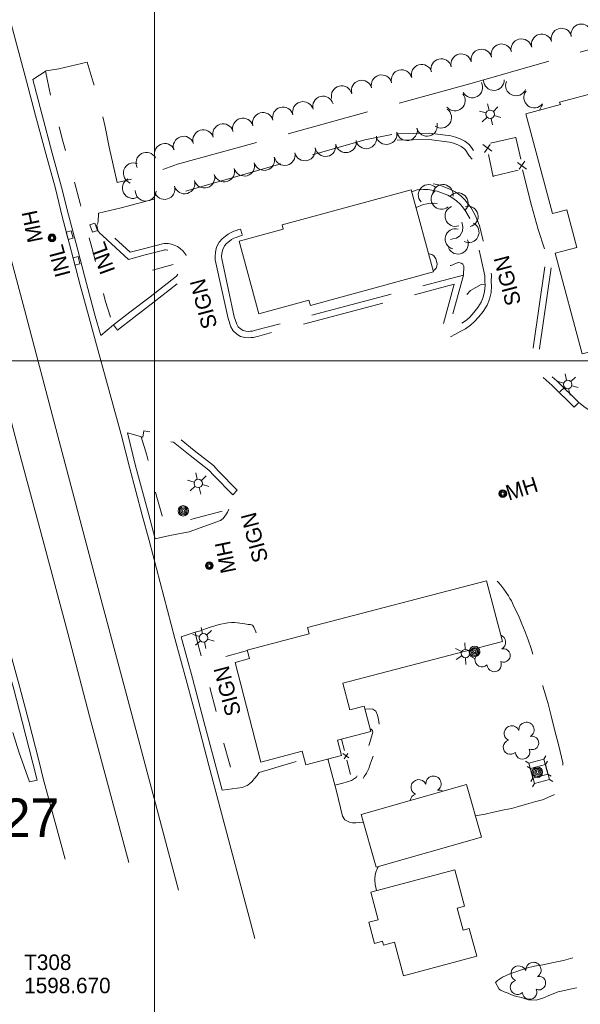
# Model space of a CAD drawing. Header units: feet. Extents: x 188458 to 190640, y 253500 to 255059.
# Tile 5 of 16: x 189448 to 189665, y 253751 to 254132. Entities that reach past the tile are written whole.
import ezdxf
from ezdxf.enums import TextEntityAlignment as Align

# ---------------------------------------------------------------- set-up
doc = ezdxf.new("R2010")
doc.units = ezdxf.units.FT
doc.header["$MEASUREMENT"] = 0
for name, pattern in [('DGN Style 3', [44.535406, 31.811004, -12.724402]), ('DGN Style 4', [50.929418, 25.448803, -12.724402, 0.031811, -12.724402]), ('DGN Style 5', [22.267703, 9.543301, -12.724402])]:
    doc.linetypes.add(name, pattern=pattern)
for name, color, linetype, lineweight in [('E_DRN_Grate', 151, 'Continuous', 0), ('E_DWY', 73, 'DGN Style 3', 0), ('E_LAND_Vegetation', 21, 'Continuous', 0), ('E_MAP_Control', 251, 'Continuous', 0), ('E_MAP_GridLines', 251, 'Continuous', 0), ('E_MAP_Limits', 21, 'DGN Style 3', 0), ('E_MISCPROP', 40, 'Continuous', 0), ('E_MISCPROP_HvyLine', 54, 'Continuous', 13), ('E_MISCPROP_Railing', 40, 'Continuous', 0), ('E_PATH_Sidewalk', 73, 'DGN Style 5', 0), ('E_RDWY', 40, 'Continuous', 13), ('E_UTL_AboveGroundPipe', 40, 'DGN Style 4', 0)]:
    doc.layers.add(name, color=color, linetype=linetype, lineweight=lineweight)
doc.styles.add('Style-IGR_FONT_0', font='IGR_FONT_0.shx')
doc.styles.add('Style-IGR_FONT_1', font='IGR_FONT_1.shx')

# ---------------------------------------------------------------- blocks, each defined once
blk = doc.blocks.new('INLT')
at = {"layer": 'E_MISCPROP_Railing', "color": 40, "linetype": 'Continuous', "lineweight": 0, "flags": 128}
blk.add_lwpolyline([(3, -2), (3, 0), (0, 0), (0, -2), (3, -2)], dxfattribs=at)
blk = doc.blocks.new('INL_7')
at = {"layer": 'E_MISCPROP_Railing', "color": 40, "linetype": 'Continuous', "lineweight": 0, "style": 'Style-IGR_FONT_0'}
blk.add_text('INL', height=6, rotation=359.9999, dxfattribs=at).set_placement((-5.74, -3.01))
blk = doc.blocks.new('INL_8')
at = {"layer": 'E_MISCPROP_Railing', "color": 40, "linetype": 'Continuous', "lineweight": 0, "style": 'Style-IGR_FONT_0'}
blk.add_text('INL', height=6, rotation=0.0001, dxfattribs=at).set_placement((-5.74, -3.01))
blk = doc.blocks.new('MHO_2')
at = {"layer": 'E_DRN_Grate', "color": 20, "linetype": 'Continuous', "lineweight": 0}
for centre, radius in [((0.06, 0.01), 1.5), ((0.07, 0.01), 1.22), ((0.06, 0), 0.968), ((0.03, -0.01), 0.605)]:
    blk.add_circle(centre, radius, dxfattribs=at)
blk = doc.blocks.new('POLE_7')
at = {"layer": 'E_MISCPROP', "color": 20, "linetype": 'Continuous', "lineweight": 0}
for centre, radius in [((-0.01, 0.02), 2.02), ((-0.01, 0.03), 1.52), ((0, -0.01), 1.01), ((0, 0), 0.502)]:
    blk.add_circle(centre, radius, dxfattribs=at)
blk = doc.blocks.new('LTP_3')
at = {"layer": 'E_MISCPROP', "color": 20, "linetype": 'Continuous', "lineweight": 0}
for p, q in [((-1.64, 0.07), (-4.24, 0.14)), ((-0.8, 1.43), (-2, 3.73)), ((0.9, 1.42), (2.27, 3.65)), ((-0.88, -1.42), (-2.24, -3.61)), ((0.76, -1.47), (2, -3.65)), ((1.64, -0.02), (4.16, -0.09))]:
    blk.add_line(p, q, dxfattribs=at)
blk.add_circle((0, 0), 1.64, dxfattribs=at)
blk = doc.blocks.new('PED')
at = {"layer": 'E_UTL_AboveGroundPipe', "color": 101, "linetype": 'Continuous', "lineweight": 13}
for p, q in [((-3.12, 2.9), (-4.18, 3.96)), ((2.88, 2.9), (3.95, 3.96)), ((-4.18, -4.16), (-3.12, -3.1)), ((3.94, -4.16), (2.89, -3.1))]:
    blk.add_line(p, q, dxfattribs=at)
at = {"layer": 'E_UTL_AboveGroundPipe', "color": 101, "linetype": 'Continuous', "lineweight": 13, "flags": 128}
blk.add_lwpolyline([(-3.12, -3.1), (2.89, -3.1), (2.88, 2.9), (-3.12, 2.9)], close=True, dxfattribs=at)
blk = doc.blocks.new('SIGN_5')
at = {"layer": 'E_MISCPROP', "color": 20, "linetype": 'Continuous', "lineweight": 0, "style": 'Style-IGR_FONT_0'}
blk.add_text('SIGN', height=6, rotation=0.0001, dxfattribs=at).set_placement((-9.61, -0.01), align=Align.MIDDLE_LEFT)
blk = doc.blocks.new('LTP_4')
at = {"layer": 'E_MISCPROP', "color": 20, "linetype": 'Continuous', "lineweight": 0}
for p, q in [((-1.63, 0.07), (-4.24, 0.14)), ((-0.8, 1.43), (-2, 3.73)), ((0.9, 1.42), (2.27, 3.65)), ((-0.88, -1.42), (-2.24, -3.61)), ((0.76, -1.47), (2, -3.65)), ((1.64, -0.02), (4.16, -0.09))]:
    blk.add_line(p, q, dxfattribs=at)
blk.add_circle((0, 0), 1.64, dxfattribs=at)
blk = doc.blocks.new('POLE_8')
at = {"layer": 'E_MISCPROP', "color": 20, "linetype": 'Continuous', "lineweight": 0}
for centre, radius in [((-0.01, 0.02), 2.02), ((-0.01, 0.03), 1.52), ((0, -0.01), 1.01), ((0, 0), 0.502)]:
    blk.add_circle(centre, radius, dxfattribs=at)
blk = doc.blocks.new('TREE_5')
at = {"layer": 'E_LAND_Vegetation', "color": 93, "linetype": 'Continuous', "lineweight": 0}
for centre, radius, start, end in [((-1.47, 4.28), 2.78, 1.3944, 209.1674), ((3.57, 2.42), 2.97, 278.4235, 139.6574), ((-4.47, 0.2), 2.78, 78.0715, 279.0825), ((-2.01, -4.2), 2.61, 140.7796, 358.7122), ((3.46, -3.43), 2.97, 196.0744, 79.0476)]:
    blk.add_arc(centre, radius, start, end, dxfattribs=at)
blk = doc.blocks.new('MHO_4')
at = {"layer": 'E_DRN_Grate', "color": 20, "linetype": 'Continuous', "lineweight": 0}
for centre, radius in [((0.06, 0.01), 1.5), ((0.07, 0.01), 1.22), ((0.06, 0), 0.968), ((0.03, -0.01), 0.605)]:
    blk.add_circle(centre, radius, dxfattribs=at)
blk = doc.blocks.new('MHT')
at = {"layer": 'E_DRN_Grate', "color": 20, "linetype": 'Continuous', "lineweight": 0, "style": 'Style-IGR_FONT_0'}
blk.add_text('MH', height=6, rotation=0.0001, dxfattribs=at).set_placement((-0.08, -3.13), align=Align.CENTER)

msp = doc.modelspace()

# ---------------------------------------------------------------- linework, layer by layer
at = {"layer": 'E_DWY', "color": 51, "linetype": 'DGN Style 3', "lineweight": 0, "flags": 128}
for points in [[(189622.15, 254107.31), (189704.83, 254130.98), (189734.28, 254139.74), (189753.03, 254144.38), (189794.45, 254154.09), (189826.89, 254160.74), (189823.42, 254176.88), (189816.75, 254201.94), (189811.64, 254220.71), (189801.78, 254259), (189796.73, 254277.82), (189791.49, 254296.53), (189788.92, 254305.94), (189786.02, 254315.89), (189782.88, 254328.07), (189780.2, 254338.99)], [(189452.92, 254108.91), (189458.01, 254112.35), (189462.97, 254113.14), (189473.96, 254115.69), (189476.3, 254107.87), (189479.38, 254097.13), (189480.88, 254090.67), (189482.42, 254082.75), (189485.56, 254069.01), (189491.74, 254070.44), (189497.19, 254071.96), (189508.93, 254076.11)], [(189508.93, 254076.11), (189622.15, 254107.31)], [(189593.95, 254087.9), (189606.59, 254088.19), (189614.83, 254087.11), (189616.65, 254086.62), (189618.49, 254085.96), (189620.21, 254085.06), (189621.99, 254083.71), (189622.88, 254082.55), (189624, 254080.9), (189625.32, 254079.25), (189626.51, 254077.81), (189627.58, 254076.58), (189628.41, 254075.53), (189629.34, 254074.24), (189629.99, 254073.41), (189630.46, 254072.83), (189630.63, 254072.64)], [(189518.36, 254067.51), (189581.54, 254085.52), (189592.93, 254087.83)], [(189594, 254085.4), (189606.46, 254085.69), (189614.34, 254084.65), (189615.9, 254084.23), (189617.49, 254083.66), (189618.87, 254082.94), (189620.21, 254081.92), (189620.85, 254081.09), (189621.98, 254079.41), (189623.38, 254077.67), (189624.6, 254076.19), (189625.65, 254074.98), (189626.41, 254074.02), (189627.35, 254072.73), (189628.04, 254071.86), (189628.55, 254071.22), (189628.76, 254070.98)], [(189642.61, 254073.96), (189646.13, 254060.12), (189648.62, 254050.88), (189653.66, 254036.01)], [(189526.23, 254026.78), (189528.54, 254016.39), (189529.61, 254013.11), (189530.53, 254011.57), (189531.88, 254010.34), (189533.41, 254009.42), (189534.99, 254008.94), (189536.31, 254008.85), (189537.4, 254008.93), (189538.35, 254009.02), (189539.27, 254009.21), (189539.89, 254009.4), (189616.17, 254029.66), (189609.98, 254007.08), (189616.61, 254010.23), (189618.74, 254011.43), (189620.46, 254012.4), (189622.47, 254013.8), (189623.92, 254015.11), (189625.64, 254017.01), (189627.32, 254019.11), (189628.84, 254021.52), (189629.75, 254023.78), (189630.41, 254026.43), (189630.57, 254029.05), (189630.49, 254030.65), (189630.58, 254033.11), (189628.89, 254040.47), (189628.22, 254043.45), (189627.31, 254046.39), (189625.97, 254052.32), (189624.26, 254056.44), (189622.71, 254059.21), (189621.29, 254061.09), (189620.31, 254062.34), (189618.66, 254063.89), (189616.5, 254065.38), (189614.68, 254066.32), (189612.52, 254067.27), (189610.13, 254068.12), (189606.28, 254068.84), (189604.14, 254068.86), (189601.23, 254068.65), (189597.7, 254067.39)], [(189480, 254048.4), (189478.64, 254049.69), (189478.44, 254049.88), (189478.18, 254050.14), (189478.1, 254050.24), (189478.08, 254050.63), (189477.94, 254051.29), (189477.83, 254051.78), (189477.69, 254052.5), (189477.89, 254052.81), (189478.06, 254053.23), (189478.21, 254054.04), (189478.26, 254054.82), (189478.29, 254055.75), (189478.33, 254056.31), (189478.41, 254057.17), (189487.14, 254059.23), (189500.44, 254062.72), (189511.33, 254065.43), (189518.36, 254067.51)], [(189528.67, 254027.32), (189530.96, 254017.05), (189531.9, 254014.15), (189532.49, 254013.17), (189533.38, 254012.35), (189534.43, 254011.73), (189535.45, 254011.42), (189536.3, 254011.36), (189537.19, 254011.42), (189537.98, 254011.5), (189538.66, 254011.64), (189539.21, 254011.8), (189619.73, 254033.2), (189613.84, 254011.68), (189615.46, 254012.45), (189617.51, 254013.61), (189619.13, 254014.52), (189620.91, 254015.76), (189622.15, 254016.88), (189623.73, 254018.63), (189625.28, 254020.56), (189626.61, 254022.66), (189627.37, 254024.56), (189627.93, 254026.81), (189628.07, 254029.07), (189627.99, 254030.63), (189628.06, 254032.87), (189626.45, 254039.92), (189625.8, 254042.81), (189624.89, 254045.74), (189623.58, 254051.56), (189622.01, 254055.35), (189620.61, 254057.84), (189619.31, 254059.56), (189618.46, 254060.64), (189617.08, 254061.94), (189615.21, 254063.23), (189613.61, 254064.07), (189611.6, 254064.94), (189609.48, 254065.7), (189606.04, 254066.34), (189604.22, 254066.36), (189601.75, 254066.18), (189599.69, 254065.45)], [(189484.13, 254013.83), (189485.66, 254011.85), (189491.99, 254016.76), (189499.93, 254022.82), (189510.28, 254030.98), (189511.41, 254032.33), (189512.31, 254033.64), (189513.2, 254035.85), (189513.31, 254037.81), (189512.91, 254039.34), (189512.28, 254040.83), (189511.08, 254042.38), (189510.03, 254043.47), (189509, 254044.2), (189507.72, 254044.75), (189506.64, 254045.16), (189505.33, 254045.37), (189504.3, 254045.42), (189503.77, 254045.41), (189503.15, 254045.34), (189495.8, 254043.38), (189490.67, 254042.03), (189481.68, 254050.25), (189480, 254048.4)], [(189526.22, 254026.8), (189523.6, 254039.05), (189523.49, 254040.27), (189523.69, 254042.08), (189524.1, 254043.93), (189525.05, 254045.87), (189526.19, 254047.19), (189527.52, 254048.3), (189528.55, 254049.05), (189529.71, 254049.67), (189530.71, 254050.12), (189531.74, 254050.48), (189532.55, 254050.77), (189533.41, 254051), (189534.08, 254048.59)], [(189484.13, 254013.83), (189490.47, 254018.74), (189498.4, 254024.8), (189508.53, 254032.79), (189509.42, 254033.84), (189510.09, 254034.83), (189510.73, 254036.4), (189510.79, 254037.56), (189510.54, 254038.54), (189510.11, 254039.56), (189509.2, 254040.74), (189508.39, 254041.56), (189507.77, 254042.01), (189506.78, 254042.43), (189505.98, 254042.73), (189505.07, 254042.88), (189504.25, 254042.92), (189503.92, 254042.91), (189503.61, 254042.88), (189496.45, 254040.96), (189489.99, 254039.26), (189480, 254048.4)], [(189528.67, 254027.32), (189526.08, 254039.42), (189526.01, 254040.25), (189526.16, 254041.67), (189526.48, 254043.1), (189527.16, 254044.48), (189527.95, 254045.4), (189529.06, 254046.33), (189529.88, 254046.93), (189530.81, 254047.42), (189531.64, 254047.79), (189532.57, 254048.12), (189533.3, 254048.38), (189534.08, 254048.59)], [(189651.19, 254036.37), (189646.66, 254004.99), (189646.59, 254002.39), (189646.58, 254000.5), (189646.81, 253998.67), (189647.44, 253996.91), (189648.82, 253995.17), (189654.11, 253990.35), (189662.66, 253981.97), (189664.41, 253983.76)], [(189653.66, 254036.01), (189649.16, 254004.77), (189649.09, 254002.35), (189649.08, 254000.65), (189649.26, 253999.26), (189649.66, 253998.13), (189650.65, 253996.89), (189655.83, 253992.17), (189664.41, 253983.76)], [(189484.13, 254013.83), (189479.21, 254009.73)], [(189664.41, 253983.76), (189666.9, 253981.9), (189667.45, 253981.47), (189668.01, 253981.13), (189668.75, 253980.91), (189670, 253980.77), (189671.09, 253980.91), (189672.32, 253981.27), (189673.07, 253981.64), (189673.09, 253982.08), (189672.71, 253983.08), (189672.27, 253984.58), (189671.61, 253987.4), (189670.18, 253994.88), (189668.28, 254003.31)], [(189495.57, 253970.36), (189489.59, 253972)], [(189530.33, 253948.06), (189532.12, 253949.81), (189524.89, 253957.2), (189522.84, 253959.42), (189515.39, 253965.21), (189508.43, 253970.8), (189495.97, 253972.83), (189495.57, 253970.36)], [(189530.33, 253948.06), (189523.08, 253955.47), (189521.14, 253957.58), (189513.84, 253963.24), (189507.38, 253968.44), (189495.57, 253970.36)], [(189500.35, 253931), (189505.94, 253932.28), (189513.46, 253933.67), (189525.57, 253938.14), (189526.64, 253938.87), (189527.28, 253939.79), (189527.91, 253940.7), (189528.29, 253941.36), (189529.12, 253943), (189529.55, 253943.93), (189530.13, 253945.7), (189530.32, 253946.37), (189530.49, 253946.8)], [(189624.38, 253823.61), (189624.99, 253823.73), (189628.08, 253824.3), (189631.37, 253825.07), (189635.5, 253825.93), (189638.32, 253826.53), (189641.07, 253827.26), (189644.16, 253828.22), (189647.69, 253829.17), (189650.37, 253829.91), (189653.51, 253831.26), (189656.01, 253832.45), (189657.45, 253833.92), (189658.33, 253837.09), (189658.55, 253840.42), (189658.17, 253844.18), (189657.24, 253848.54), (189656.32, 253852.38), (189655.43, 253855.59), (189653.74, 253862.35), (189652.5, 253866.99), (189651.56, 253870.53), (189650.5, 253873.95), (189649.47, 253877.24), (189648.33, 253880.59), (189647.14, 253884.68), (189645.94, 253888.54), (189644.76, 253891.81), (189643.63, 253894.93), (189642.29, 253898.05), (189640.99, 253901.32), (189639.41, 253904.56), (189638.3, 253906.95), (189637.73, 253907.89), (189637.11, 253908.95), (189635.39, 253911.42), (189634.14, 253913.04), (189633.27, 253914.01), (189632.41, 253914.98), (189631.6, 253915.39), (189630.07, 253915.38), (189629.08, 253914.4), (189628.85, 253914.02)], [(189510.34, 253893.07), (189515.79, 253894.87), (189517.81, 253895.35), (189519.85, 253896.11), (189521.63, 253896.81), (189523.07, 253897.19), (189524.16, 253897.51), (189525.7, 253897.89), (189527.2, 253898.22), (189528.49, 253898.49), (189529.89, 253898.61), (189530.97, 253898.56), (189532.14, 253898.41), (189533.94, 253898.14), (189535, 253898.04), (189536.38, 253897.84), (189537.21, 253897.76), (189537.96, 253897.47), (189538.54, 253896.82), (189539.27, 253894.96), (189539.95, 253893.17), (189540.76, 253890.99), (189541.37, 253889.3)], [(189438.99, 253896.96), (189435.74, 253896), (189439.18, 253879.35), (189442.76, 253863.96), (189447.46, 253848.44), (189451.66, 253836.87), (189454.55, 253837.49)], [(189526.25, 253833.64), (189534.06, 253834.61), (189535.9, 253835.37), (189536.31, 253835.62), (189537.01, 253836.16), (189537.74, 253836.85), (189538.26, 253837.45), (189538.67, 253837.93), (189539.12, 253838.51), (189539.41, 253838.84), (189539.78, 253839.32), (189540.17, 253839.9), (189540.52, 253840.46), (189558.07, 253845.65)], [(189567.14, 253845.68), (189570.53, 253833.22), (189572.87, 253823.56), (189573.77, 253822.16), (189574.79, 253821.53), (189575.54, 253821.2), (189576.75, 253820.97), (189577.97, 253820.92), (189579.42, 253821.06), (189581.01, 253821.18)], [(189586.86, 253804.02), (189586.82, 253803.97), (189586.2, 253802.9), (189585.8, 253801.78), (189585.51, 253800.61), (189585.38, 253799.56), (189585.35, 253798.81), (189585.56, 253797.09), (189586.07, 253794.76), (189586.09, 253794.65)], [(189632.07, 253759.07), (189632.91, 253759.81), (189634.79, 253761.12), (189637.65, 253762.49), (189640.04, 253763.24), (189643.98, 253764.6), (189647.29, 253765.39), (189650.5, 253765.96), (189654.64, 253766.81), (189658.52, 253767.55), (189662.49, 253768.76), (189666.01, 253769.63), (189669.76, 253770.49), (189669.76, 253770.49), (189671.02, 253770.92), (189674.35, 253771.91), (189677.22, 253772.53), (189678.76, 253772.81), (189680.72, 253772.99), (189683.15, 253772.68), (189685.27, 253771.71), (189686.47, 253770.52), (189687.26, 253768.66), (189687.12, 253765.81), (189686.23, 253763.63), (189684.86, 253761.86), (189682, 253760.17), (189679.2, 253759.58), (189676.85, 253759.31), (189671.59, 253758.41), (189667.64, 253757.72), (189663.41, 253756.96), (189659.33, 253756.05), (189656.46, 253755.42), (189653.41, 253754.27), (189650.51, 253753.06), (189647.88, 253752.29), (189644.95, 253752.36), (189642.58, 253753.14), (189639.39, 253753.97), (189638.39, 253754.32), (189637.07, 253755)], [(189637.07, 253755), (189635.47, 253755.53), (189634.11, 253756.15), (189633.53, 253756.55), (189632.07, 253759.07)]]:
    msp.add_lwpolyline(points, dxfattribs=at)
at = {"layer": 'E_LAND_Vegetation', "color": 93, "linetype": 'Continuous', "lineweight": 0}
for centre, radius, start, end in [((189665.33, 254126.41), 4, 10.7858, 190.7704), ((189650.04, 254122.54), 4, 16.3732, 196.3579), ((189657.71, 254124.79), 4, 16.3732, 196.3579), ((189634.47, 254118.71), 4, 15.2191, 195.2037), ((189642.13, 254120.69), 4, 13.0344, 193.0191), ((189618.88, 254114.86), 4, 13.5635, 193.5482), ((189626.66, 254116.69), 4, 13.2004, 193.185), ((189603.53, 254110.79), 4, 16.3156, 196.3003), ((189611.11, 254112.98), 4, 13.5635, 193.5482), ((189595.74, 254108.69), 4, 14.3814, 194.3661), ((189580.29, 254104.64), 4, 14.9982, 194.9829), ((189588.01, 254106.71), 4, 14.9982, 194.9829), ((189623.14, 254105.88), 4.02, 208.8799, 28.8646), ((189631.5, 254108.73), 4.02, 181.7051, 1.6898), ((189640.02, 254106.64), 4.02, 156.6674, 336.652), ((189572.54, 254102.5), 4, 13.827, 193.8117), ((189616.39, 254100.82), 4.02, 220.4289, 40.4136), ((189647.15, 254101.95), 4.02, 141.9559, 321.9406), ((189557.56, 254096.35), 4.02, 15.2345, 195.2191), ((189565.32, 254098.46), 4.02, 15.2345, 195.2191), ((189542.03, 254092.12), 4.02, 15.2345, 195.2191), ((189549.8, 254094.23), 4.02, 15.2345, 195.2191), ((189611.09, 254094.14), 4.02, 234.7268, 54.7115), ((189653.15, 254096.2), 4.02, 134.2722, 167.6116), ((189526.61, 254087.75), 4.02, 16.9482, 196.9329), ((189534.3, 254089.95), 4.02, 15.7649, 195.7495), ((189605.58, 254091.01), 4.02, 194.4004, 14.3851), ((189518.91, 254085.41), 4.02, 16.9482, 196.9329), ((189589.91, 254087.79), 4.02, 191.7134, 11.6981), ((189597.86, 254089.31), 4.02, 190.624, 10.6087), ((189504, 254080.14), 4.02, 24.0233, 204.008), ((189511.32, 254082.93), 4.02, 18.4985, 198.4832), ((189574.19, 254084.62), 4.02, 190.4245, 10.4092), ((189582.04, 254086.16), 4.02, 191.7134, 11.6981), ((189496.9, 254076.69), 4.02, 28.0414, 208.0261), ((189550.48, 254079.68), 4.02, 192.7979, 12.7826), ((189558.32, 254081.46), 4.02, 192.7979, 12.7826), ((189566.27, 254083.16), 4.02, 190.4245, 10.4092), ((189492, 254072.6), 4.02, 70.4198, 250.4045), ((189534.81, 254075.55), 4.02, 195.9339, 15.9185), ((189542.55, 254077.76), 4.02, 195.9339, 15.9185), ((189527.04, 254073.29), 4.02, 197.0853, 17.07), ((189491.62, 254066.9), 4.02, 118.0808, 298.0655), ((189511.67, 254068.7), 4.02, 195.707, 15.6917), ((189519.35, 254070.93), 4.02, 197.0853, 17.07), ((189496.62, 254065.83), 4.02, 178.7212, 358.7059), ((189503.93, 254066.52), 4.02, 195.707, 15.6917), ((189606.17, 254064.23), 3.98, 43.4414, 223.426), ((189611.19, 254062.64), 3.98, 130.0176, 310.0022), ((189611.79, 254064.26), 3.98, 351.9964, 171.981), ((189617.55, 254061.07), 3.98, 316.3848, 136.3695), ((189616.55, 254056.02), 3.98, 110.8773, 290.862), ((189621.44, 254055.91), 3.98, 282.6754, 102.6601), ((189616.63, 254047.17), 3.98, 75.5059, 255.4906), ((189621.77, 254049.77), 3.98, 242.8339, 62.8186), ((189617.6, 254045.29), 3.98, 203.7133, 23.698), ((189633.1, 253890.89), 2.97, 300.8798, 69.3757), ((189626.9, 253884.15), 2.78, 106.1998, 313.9728), ((189627.41, 253889.5), 2.97, 199.0224, 244.4628), ((189635.24, 253885.8), 2.61, 245.585, 103.5176), ((189631.61, 253882.29), 2.78, 182.8769, 23.8879), ((189602.4, 253834.73), 2.97, 23.229, 244.4628), ((189608.09, 253836.12), 2.97, 300.8798, 183.853), ((189610.22, 253831.03), 2.61, 55.0842, 103.5176), ((189601.89, 253829.38), 2.78, 106.1998, 175.6151)]:
    msp.add_arc(centre, radius, start, end, dxfattribs=at)
at = {"layer": 'E_MAP_GridLines', "color": 161, "linetype": 'Continuous', "lineweight": 0}
for p, q in [((189500, 253500), (189500, 255000)), ((188500, 254000), (190500, 254000))]:
    msp.add_line(p, q, dxfattribs=at)
at = {"layer": 'E_MISCPROP', "color": 20, "linetype": 'Continuous', "lineweight": 0}
for p, q in [((189507.33, 254037.3), (189499.25, 254035.01)), ((189622.48, 254027.26), (189621.09, 254025.67)), ((189626.56, 254029.5), (189622.48, 254027.26)), ((189628.11, 254029.71), (189626.56, 254029.5)), ((189526.28, 253941.7), (189513.94, 253938.44)), ((189536.08, 253887.66), (189527.62, 253885.37))]:
    msp.add_line(p, q, dxfattribs=at)
at = {"layer": 'E_MISCPROP_HvyLine', "color": 241, "linetype": 'Continuous', "lineweight": 13, "flags": 128}
for points in [[(189655.25, 254041.67), (189665.7, 254002.62), (189676.1, 254005.4), (189677.63, 253999.69), (189694.95, 254004.32), (189679.14, 254063.41), (189682.19, 254064.23), (189671.52, 254104.1), (189656.98, 254100.21), (189657.25, 254099.21), (189643.94, 254095.65), (189654.27, 254057.01), (189659.71, 254058.47), (189663.6, 254043.9)], [(189560.43, 254021.37), (189608.17, 254034.4), (189599.47, 254066.26), (189549.5, 254052.61), (189549.93, 254051.02), (189532.79, 254046.34), (189540.49, 254018.17), (189559.86, 254023.46)], [(189559.36, 253896.63), (189628.68, 253914.67), (189634.79, 253891.18), (189573.02, 253875.11), (189575.72, 253864.74), (189581.32, 253866.2), (189583.9, 253856.3), (189570.97, 253852.93), (189572.5, 253847.08), (189558.64, 253843.47), (189557.29, 253848.67), (189541.27, 253844.51), (189531.23, 253883.12), (189536.78, 253884.56), (189535.92, 253887.88), (189560.01, 253894.15)], [(189626.73, 253815.33), (189585.95, 253803.76), (189580.15, 253824.21), (189620.93, 253835.78)], [(189624.87, 253769.27), (189596.46, 253761.66), (189592.98, 253774.67), (189588.75, 253773.54), (189588.35, 253775.04), (189585.27, 253774.22), (189583.08, 253782.42), (189586.7, 253783.39), (189583.85, 253794.05), (189616.39, 253802.77), (189620.16, 253788.67), (189617.3, 253787.9), (189619.57, 253779.4), (189621.98, 253780.05)]]:
    msp.add_lwpolyline(points, close=True, dxfattribs=at)
at = {"layer": 'E_MISCPROP_Railing', "color": 40, "linetype": 'Continuous', "lineweight": 0}
for p, q in [((189630.69, 254081.17), (189627.21, 254083.78)), ((189627.86, 254080.72), (189630.08, 254083.72)), ((189640.69, 254076.79), (189644.2, 254074.23)), ((189643.51, 254077.27), (189641.33, 254074.25)), ((189575.36, 253846.14), (189573.02, 253847.76)), ((189573.52, 253845.77), (189574.9, 253847.79))]:
    msp.add_line(p, q, dxfattribs=at)
at = {"layer": 'E_MISCPROP_Railing', "color": 40, "linetype": 'Continuous', "lineweight": 0, "flags": 128}
for points in [[(189630.15, 254084.27), (189639.88, 254086.46)], [(189639.88, 254086.46), (189640.06, 254086.5), (189641.96, 254078.12)], [(189631.24, 254071.28), (189629.4, 254079.85)], [(189640.95, 254073.87), (189631.28, 254071.44)], [(189573.61, 253848.93), (189572.5, 253853.33)], [(189575.98, 253839.65), (189574.56, 253845.24)]]:
    msp.add_lwpolyline(points, dxfattribs=at)
at = {"layer": 'E_PATH_Sidewalk', "color": 51, "linetype": 'DGN Style 5', "lineweight": 0, "flags": 128}
for points in [[(189457.84, 254112.23), (189459.93, 254102.23), (189464.52, 254085.11), (189468.71, 254070.15), (189471.26, 254060.86), (189473.25, 254053.49), (189475.79, 254043.84), (189478.97, 254031.85), (189480.99, 254023.29), (189484.01, 254013.73)], [(189619.73, 254033.2), (189619.89, 254036.64), (189619.42, 254037.43), (189618.87, 254037.81), (189617.99, 254038.02), (189617.27, 254037.93), (189616.41, 254037.55), (189615.61, 254037.12), (189614.81, 254036.83), (189614.19, 254036.93), (189613.64, 254037.47), (189613.24, 254038.38), (189612.83, 254039.69), (189612.52, 254040.86), (189611.99, 254043.02), (189611.8, 254044.27), (189611.78, 254045.04), (189612.4, 254046.1), (189613.59, 254046.66), (189615.56, 254047.17), (189617.01, 254047.51), (189618.32, 254048.43), (189619.31, 254050.12), (189619.5, 254051.8), (189619.24, 254053.18), (189618.14, 254055.62), (189616.65, 254057.52), (189615.3, 254058.9), (189612.96, 254060.24), (189610.7, 254060.83), (189608.34, 254061.04), (189606.1, 254060.91), (189603.79, 254060.36), (189601.35, 254059.39)], [(189606.27, 254041.35), (189606.42, 254041.37), (189607.44, 254041.17), (189608.29, 254040.61), (189609.04, 254039.52), (189609.34, 254038.5), (189609.48, 254037.46), (189609.43, 254036.61), (189609.11, 254035.9), (189608.36, 254035.12), (189608.02, 254034.95)], [(189494.89, 253970.55), (189497.04, 253963.41), (189500.91, 253947.15), (189503.01, 253939.92), (189505.43, 253932.16)], [(189515.83, 253894.88), (189516.38, 253891.86), (189520.47, 253877.17), (189525.08, 253859.76), (189526.96, 253851.63), (189529.13, 253843.89), (189531.74, 253834.32)], [(189581.65, 253864.92), (189581.93, 253864.99), (189583.38, 253865.08), (189584.6, 253865), (189585.73, 253864.22), (189586.42, 253862.62), (189586.77, 253860.94), (189587.12, 253859.05), (189587.24, 253857.03), (189587.01, 253855.24), (189586.49, 253852.49), (189586.08, 253851), (189585.56, 253849.36), (189584.77, 253846.87), (189584.14, 253845.12), (189583.48, 253843.28), (189583.04, 253842.04), (189582.11, 253840.17), (189581.3, 253838.88), (189580.13, 253837.11), (189579.2, 253835.8), (189578.71, 253835.27), (189578.07, 253834.73), (189576.93, 253834.14), (189575.63, 253833.74), (189570.73, 253832.4)], [(189569.91, 253835.51), (189572.97, 253836.33), (189576.36, 253837.37), (189578.3, 253838.7), (189579.35, 253840.71), (189580.6, 253843.12), (189581.47, 253845.89), (189582.64, 253849.42), (189583.41, 253852.08), (189584.6, 253856.11), (189584.51, 253856.73), (189583.93, 253857.21), (189583.64, 253857.29)]]:
    msp.add_lwpolyline(points, dxfattribs=at)
at = {"layer": 'E_RDWY', "color": 21, "linetype": 'Continuous', "lineweight": 13, "flags": 128}
for points in [[(189313.4, 254556.96), (189322.82, 254508.88), (189332.02, 254467.74), (189343.38, 254420.84), (189351.62, 254385.9), (189361.7, 254349.55), (189373.3, 254306.11), (189383.68, 254266.77), (189395.09, 254224.19), (189405.32, 254185.56), (189416.43, 254143.96), (189427.2, 254102.95), (189440.13, 254055.25), (189449.63, 254019.86), (189462.46, 253971.25), (189478.91, 253909.26), (189493.89, 253853.18), (189509.36, 253794.82)], [(189490.15, 253805.63), (189474.86, 253862.23), (189466.41, 253894.45), (189456.86, 253930.23), (189447.67, 253964.63), (189438.1, 254000.83), (189428.75, 254035.09), (189417.44, 254077.52), (189406.86, 254117.16), (189396.5, 254155.14), (189384.92, 254198.96), (189371.36, 254249.3), (189359.96, 254292.43), (189352.02, 254321.03), (189342.11, 254358.38), (189333.64, 254393.52), (189324.02, 254429.84), (189315.32, 254466.49), (189307.49, 254502.9), (189299.94, 254542.38)], [(189438.85, 254152.57), (189441.62, 254141.19), (189450.51, 254108.28)], [(189450.51, 254108.28), (189453.99, 254094.98), (189458.03, 254079.77), (189461.64, 254066.66), (189464.27, 254055.89), (189467.09, 254045.14), (189471.25, 254029.32), (189474.69, 254016.61), (189476.8, 254009.05)], [(189452.92, 254108.91), (189456.4, 254095.61), (189460.45, 254080.42), (189464.06, 254067.28), (189466.69, 254056.5), (189469.51, 254045.78), (189473.67, 254029.96), (189477.1, 254017.27), (189479.21, 254009.73)], [(189476.8, 254009.05), (189487.16, 253971.39), (189490.31, 253958.69), (189495.29, 253940.12), (189497.94, 253930.34), (189507.93, 253892.42)], [(189489.59, 253972), (189492.73, 253959.31), (189497.7, 253940.77), (189500.35, 253931)], [(189441.41, 253897.58), (189443.85, 253888.01), (189447.91, 253873.36), (189451.25, 253860.78), (189455.31, 253844.63), (189456.97, 253838.11), (189465.4, 253806.91)], [(189438.99, 253896.96), (189441.43, 253887.36), (189445.5, 253872.71), (189448.82, 253860.15), (189452.88, 253844.02), (189454.55, 253837.49)], [(189507.93, 253892.42), (189512.29, 253876.29), (189516.79, 253859.55), (189521.11, 253843.16), (189523.84, 253833), (189538.86, 253776.1)], [(189510.34, 253893.07), (189514.7, 253876.94), (189519.2, 253860.19), (189523.52, 253843.8), (189526.25, 253833.64)]]:
    msp.add_lwpolyline(points, dxfattribs=at)

# ---------------------------------------------------------------- block references
at = {"layer": 'E_DRN_Grate', "color": 20, "linetype": 'Continuous', "lineweight": 0}
for name, p, xscale, yscale, zscale, rotation in [('MHO_2', (189460.36, 254047.52), 1.000001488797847, 1.000001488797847, 1.000001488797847, 101.6637015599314), ('MHT', (189642.33, 253950.61), 0.9999984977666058, 0.9999984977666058, 0.9999984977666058, 17.5677486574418), ('MHO_4', (189634.91, 253948.48), 0.9999984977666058, 0.9999984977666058, 0.9999984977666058, 17.5677486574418), ('MHO_2', (189521.28, 253920.51), 1.000001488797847, 1.000001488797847, 1.000001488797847, 101.6637015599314)]:
    msp.add_blockref(name, p, dxfattribs=dict(at, xscale=xscale, yscale=yscale, zscale=zscale, rotation=rotation))
at = {"layer": 'E_LAND_Vegetation', "color": 93, "linetype": 'Continuous', "lineweight": 0, "xscale": 0.9999989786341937, "yscale": 0.9999989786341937, "zscale": 0.9999989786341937, "rotation": 104.8054062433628}
for p in [(189641.69, 253852.76), (189644.39, 253759.73)]:
    msp.add_blockref('TREE_5', p, dxfattribs=at)
at = {"layer": 'E_MISCPROP', "color": 20, "linetype": 'Continuous', "lineweight": 0}
for name, p, xscale, yscale, zscale, rotation in [('LTP_4', (189630.07, 254095.47), 0.9999979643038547, 0.9999979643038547, 0.9999979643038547, 104.786380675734), ('SIGN_5', (189636.76, 254030.8), 0.9999979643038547, 0.9999979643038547, 0.9999979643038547, 104.786380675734), ('SIGN_5', (189519.09, 254021.81), 0.9999979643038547, 0.9999979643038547, 0.9999979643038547, 104.786380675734), ('LTP_4', (189660.09, 253990.8), 0.9999979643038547, 0.9999979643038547, 0.9999979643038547, 104.786380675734), ('LTP_4', (189516.98, 253952.47), 0.9999979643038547, 0.9999979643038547, 0.9999979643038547, 104.786380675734), ('POLE_8', (189511.21, 253941.84), 0.9999979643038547, 0.9999979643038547, 0.9999979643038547, 104.786380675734), ('SIGN_5', (189538.81, 253931.28), 0.9999979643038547, 0.9999979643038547, 0.9999979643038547, 104.786380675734), ('LTP_4', (189519.04, 253892.63), 0.9999979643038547, 0.9999979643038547, 0.9999979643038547, 104.786380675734), ('LTP_3', (189620.48, 253886.52), 1.000000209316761, 1.000000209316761, 1.000000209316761, 93.97671389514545), ('POLE_7', (189624.07, 253887.37), 1.000000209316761, 1.000000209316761, 1.000000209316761, 93.97671389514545), ('SIGN_5', (189528.29, 253871.79), 0.9999979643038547, 0.9999979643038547, 0.9999979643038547, 104.786380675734), ('POLE_7', (189648.39, 253840.55), 1.000000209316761, 1.000000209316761, 1.000000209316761, 93.97671389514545)]:
    msp.add_blockref(name, p, dxfattribs=dict(at, xscale=xscale, yscale=yscale, zscale=zscale, rotation=rotation))
at = {"layer": 'E_MISCPROP_Railing', "color": 40, "linetype": 'Continuous', "lineweight": 0}
for name, p, xscale, yscale, zscale, rotation in [('INLT', (189466.62, 254046.95), 1.000001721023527, 1.000001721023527, 1.000001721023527, 104.7369358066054), ('INLT', (189476.04, 254049.77), 1.000000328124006, 1.000000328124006, 1.000000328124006, 110.1857514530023), ('INL_8', (189480.13, 254039.21), 1.000000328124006, 1.000000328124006, 1.000000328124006, 110.1857514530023), ('INL_7', (189463.21, 254038.14), 0.9999994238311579, 0.9999994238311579, 0.9999994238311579, 104.7206940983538), ('INLT', (189469.24, 254036.98), 0.9999994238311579, 0.9999994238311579, 0.9999994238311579, 104.7206940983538)]:
    msp.add_blockref(name, p, dxfattribs=dict(at, xscale=xscale, yscale=yscale, zscale=zscale, rotation=rotation))
at = {"layer": 'E_UTL_AboveGroundPipe', "color": 101, "linetype": 'Continuous', "lineweight": 13, "xscale": 0.9999979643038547, "yscale": 0.9999979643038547, "zscale": 0.9999979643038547, "rotation": 104.786380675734}
for p in [(189648.56, 253842.03), (189649.23, 253839.91)]:
    msp.add_blockref('PED', p, dxfattribs=at)

# ---------------------------------------------------------------- texts
at = {"layer": 'E_DRN_Grate', "color": 20, "linetype": 'Continuous', "lineweight": 0, "style": 'Style-IGR_FONT_1'}
for p in [(189453.97, 254045.88), (189528.8, 253917.73)]:
    msp.add_text('MH', height=6, rotation=101.6638, dxfattribs=at).set_placement(p, align=Align.MIDDLE_LEFT)
at = {"layer": 'E_MAP_Control', "color": 161, "linetype": 'Continuous', "lineweight": 0, "style": 'Style-IGR_FONT_0'}
for s, p in [('T308', (189449.57, 253763.93)), ('1598.670', (189449.57, 253754.93))]:
    msp.add_text(s, height=6, dxfattribs=at).set_placement(p)
at = {"layer": 'E_MAP_Limits', "color": 73, "linetype": 'Continuous', "lineweight": 0, "style": 'Style-IGR_FONT_0'}
msp.add_text('1_027', height=15, dxfattribs=at).set_placement((189407.37, 253815.41))

doc.saveas('drawing.dxf')
